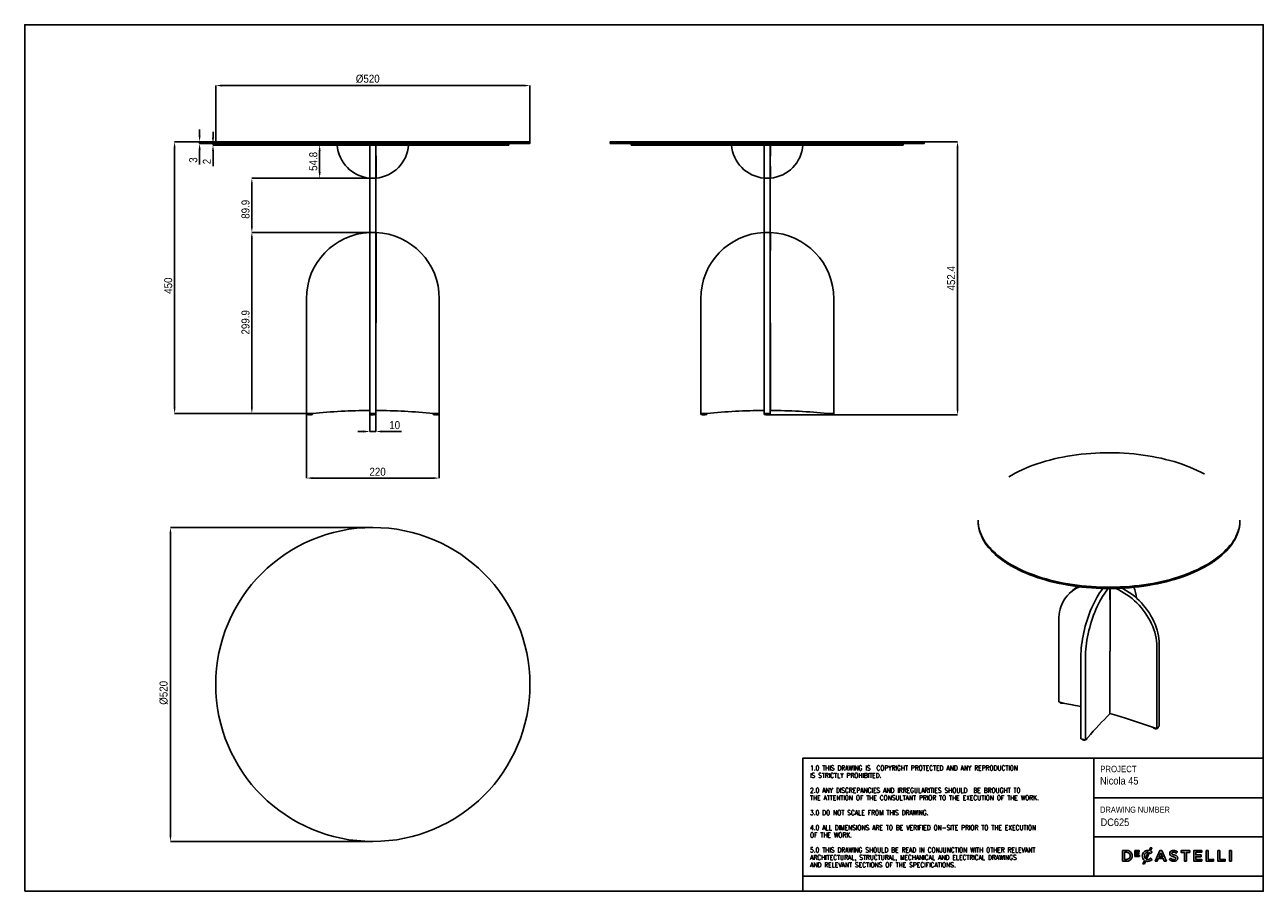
# Model space of a CAD drawing. Header units: millimetres. Extents: x 25 to 2075, y 25 to 1460.
import ezdxf

# ---------------------------------------------------------------- set-up
doc = ezdxf.new("R2010")
doc.units = ezdxf.units.MM
doc.header["$LTSCALE"] = 5
doc.header["$PDSIZE"] = -1
doc.linetypes.add('SLD-Solido', pattern=[0])
for name, color, linetype in [('NOTE', 3, 'SLD-Solido'), ('QUOTE', 1, 'SLD-Solido'), ('SCHIZZI', 9, 'Continuous')]:
    doc.layers.add(name, color=color, linetype=linetype)
doc.styles.add('SLDTEXTSTYLE0', font='GOTHIC.TTF', dxfattribs={"width": 0.913})
doc.styles.add('SLDTEXTSTYLE1', font='romans__.ttf', dxfattribs={"width": 0.893})
doc.dimstyles.new('SLDDIMSTYLE0', dxfattribs={"dimtxt": 13.229167, "dimasz": 10, "dimexe": 0, "dimexo": 0.0625, "dimgap": 3.307292, "dimtad": 1, "dimdec": 1, "dimrnd": 1e-09, "dimzin": 12, "dimdsep": 46, "dimtxsty": 'SLDTEXTSTYLE0', "dimsah": 1, "dimcen": 0.09, "dimadec": 0, "dimazin": 3, "dimtfac": 1, "dimtdec": 1, "dimtofl": 0, "dimtmove": 0, "dimatfit": 3, "dimfxl": 1, "dimfrac": 2, "dimtolj": 1, "dimtzin": 12, "dimarcsym": 0})
doc.dimstyles.new('SLDDIMSTYLE1', dxfattribs={"dimtxt": 13.229167, "dimasz": 10, "dimexe": 0, "dimexo": 0.0625, "dimgap": 3.307292, "dimtad": 1, "dimdec": 1, "dimrnd": 1e-09, "dimzin": 12, "dimdsep": 46, "dimtxsty": 'SLDTEXTSTYLE0', "dimsah": 1, "dimcen": 0.09, "dimadec": 0, "dimazin": 3, "dimtfac": 1, "dimtdec": 1, "dimtmove": 0, "dimatfit": 0, "dimfxl": 1, "dimfrac": 2, "dimtolj": 1, "dimtzin": 12, "dimarcsym": 0})

# ---------------------------------------------------------------- blocks, each defined once
blk = doc.blocks.new('_D')
at = {"layer": 'Defpoints', "color": 0, "transparency": 16777216}
for p in [(861.2, 1359.3), (341.2, 1265.8), (861.2, 1265.8)]:
    blk.add_point(p, dxfattribs=at)
at = {"layer": 'QUOTE', "color": 0, "lineweight": -2, "transparency": 16777216}
for p, q in [((341.2, 1265.8), (341.2, 1359.3)), ((351.2, 1359.3), (851.2, 1359.3)), ((861.2, 1265.8), (861.2, 1359.3))]:
    blk.add_line(p, q, dxfattribs=at)
at = {"layer": 'QUOTE', "color": 0, "transparency": 16777216}
for points in [[(351.2, 1361), (351.2, 1357.6), (341.2, 1359.3)], [(851.2, 1361), (851.2, 1357.6), (861.2, 1359.3)]]:
    blk.add_solid(points, dxfattribs=at)
at = {"layer": 'QUOTE', "color": 0, "transparency": 16777216, "insert": (592.7, 1377.3), "char_height": 13.23, "attachment_point": 2, "style": 'SLDTEXTSTYLE0'}
blk.add_mtext('\\A1;%%c520', dxfattribs=at)
blk = doc.blocks.new('_D_1')
at = {"layer": 'Defpoints', "color": 0, "transparency": 16777216}
for p in [(314.4, 1263.3), (341.7, 1266.3), (341.7, 1263.3)]:
    blk.add_point(p, dxfattribs=at)
at = {"layer": 'QUOTE', "color": 0, "lineweight": -2, "transparency": 16777216}
for p, q in [((314.4, 1276.3), (314.4, 1286.3)), ((341.6, 1266.3), (314.4, 1266.3)), ((314.4, 1266.3), (314.4, 1263.3)), ((341.6, 1263.3), (314.4, 1263.3)), ((314.4, 1253.3), (314.4, 1228.6))]:
    blk.add_line(p, q, dxfattribs=at)
at = {"layer": 'QUOTE', "color": 0, "transparency": 16777216}
for points in [[(312.8, 1276.3), (316.1, 1276.3), (314.4, 1266.3)], [(312.8, 1253.3), (316.1, 1253.3), (314.4, 1263.3)]]:
    blk.add_solid(points, dxfattribs=at)
at = {"layer": 'QUOTE', "color": 0, "transparency": 16777216, "insert": (297.2, 1235.9), "char_height": 13.23, "attachment_point": 2, "rotation": 90, "style": 'SLDTEXTSTYLE0'}
blk.add_mtext('\\A1;3', dxfattribs=at)
blk = doc.blocks.new('_D_2')
at = {"layer": 'Defpoints', "color": 0, "transparency": 16777216}
for p in [(491.2, 816.3), (711.2, 816.3), (711.2, 709.2)]:
    blk.add_point(p, dxfattribs=at)
at = {"layer": 'QUOTE', "color": 0, "lineweight": -2, "transparency": 16777216}
for p, q in [((491.2, 816.2), (491.2, 709.2)), ((711.2, 816.2), (711.2, 709.2)), ((501.2, 709.2), (701.2, 709.2))]:
    blk.add_line(p, q, dxfattribs=at)
at = {"layer": 'QUOTE', "color": 0, "transparency": 16777216}
for points in [[(501.2, 710.9), (501.2, 707.6), (491.2, 709.2)], [(701.2, 710.9), (701.2, 707.6), (711.2, 709.2)]]:
    blk.add_solid(points, dxfattribs=at)
at = {"layer": 'QUOTE', "color": 0, "transparency": 16777216, "insert": (609, 726.4), "char_height": 13.23, "attachment_point": 2, "style": 'SLDTEXTSTYLE0'}
blk.add_mtext('\\A1;220', dxfattribs=at)
blk = doc.blocks.new('_D_3')
at = {"layer": 'Defpoints', "color": 0, "transparency": 16777216}
for p in [(596.2, 814.8), (606.2, 816.3), (606.2, 786.4)]:
    blk.add_point(p, dxfattribs=at)
at = {"layer": 'QUOTE', "color": 0, "lineweight": -2, "transparency": 16777216}
for p, q in [((596.2, 814.7), (596.2, 786.4)), ((606.2, 816.2), (606.2, 786.4)), ((586.2, 786.4), (576.2, 786.4)), ((596.2, 786.4), (606.2, 786.4)), ((616.2, 786.4), (648.5, 786.4))]:
    blk.add_line(p, q, dxfattribs=at)
at = {"layer": 'QUOTE', "color": 0, "transparency": 16777216}
for points in [[(586.2, 788.1), (586.2, 784.7), (596.2, 786.4)], [(616.2, 788.1), (616.2, 784.7), (606.2, 786.4)]]:
    blk.add_solid(points, dxfattribs=at)
at = {"layer": 'QUOTE', "color": 0, "transparency": 16777216, "insert": (637.3, 803.6), "char_height": 13.23, "attachment_point": 2, "style": 'SLDTEXTSTYLE0'}
blk.add_mtext('\\A1;10', dxfattribs=at)
blk = doc.blocks.new('_D_4')
at = {"layer": 'Defpoints', "color": 0, "transparency": 16777216}
for p in [(336.6, 1260.8), (376.2, 1262.8), (376.2, 1260.8)]:
    blk.add_point(p, dxfattribs=at)
at = {"layer": 'QUOTE', "color": 0, "lineweight": -2, "transparency": 16777216}
for p, q in [((336.6, 1272.8), (336.6, 1282.8)), ((376.1, 1262.8), (336.6, 1262.8)), ((336.6, 1262.8), (336.6, 1260.8)), ((376.1, 1260.8), (336.6, 1260.8)), ((336.6, 1250.8), (336.6, 1226))]:
    blk.add_line(p, q, dxfattribs=at)
at = {"layer": 'QUOTE', "color": 0, "transparency": 16777216}
for points in [[(334.9, 1272.8), (338.2, 1272.8), (336.6, 1262.8)], [(334.9, 1250.8), (338.2, 1250.8), (336.6, 1260.8)]]:
    blk.add_solid(points, dxfattribs=at)
at = {"layer": 'QUOTE', "color": 0, "transparency": 16777216, "insert": (319.7, 1233.4), "char_height": 13.23, "attachment_point": 2, "rotation": 90, "style": 'SLDTEXTSTYLE0'}
blk.add_mtext('\\A1;2', dxfattribs=at)
blk = doc.blocks.new('_D_5')
at = {"layer": 'Defpoints', "color": 0, "transparency": 16777216}
for p in [(341.7, 1266.3), (273, 816.3), (491.2, 816.3)]:
    blk.add_point(p, dxfattribs=at)
at = {"layer": 'QUOTE', "color": 0, "lineweight": -2, "transparency": 16777216}
for p, q in [((341.6, 1266.3), (273, 1266.3)), ((273, 1256.3), (273, 826.3)), ((491.1, 816.3), (273, 816.3))]:
    blk.add_line(p, q, dxfattribs=at)
at = {"layer": 'QUOTE', "color": 0, "transparency": 16777216}
for points in [[(271.3, 1256.3), (274.6, 1256.3), (273, 1266.3)], [(271.3, 826.3), (274.6, 826.3), (273, 816.3)]]:
    blk.add_solid(points, dxfattribs=at)
at = {"layer": 'QUOTE', "color": 0, "transparency": 16777216, "insert": (255.8, 1027.9), "char_height": 13.23, "attachment_point": 2, "rotation": 90, "style": 'SLDTEXTSTYLE0'}
blk.add_mtext('\\A1;450', dxfattribs=at)
blk = doc.blocks.new('_D_6')
at = {"layer": 'Defpoints', "color": 0, "transparency": 16777216}
for p in [(513.1, 1260.8), (596.2, 1260.8), (595.9, 1206)]:
    blk.add_point(p, dxfattribs=at)
at = {"layer": 'QUOTE', "color": 0, "lineweight": -2, "transparency": 16777216}
for p, q in [((596.1, 1260.8), (513.1, 1260.8)), ((513.1, 1216), (513.1, 1250.8)), ((595.9, 1206), (513.1, 1206))]:
    blk.add_line(p, q, dxfattribs=at)
at = {"layer": 'QUOTE', "color": 0, "transparency": 16777216}
for points in [[(511.5, 1250.8), (514.8, 1250.8), (513.1, 1260.8)], [(511.5, 1216), (514.8, 1216), (513.1, 1206)]]:
    blk.add_solid(points, dxfattribs=at)
at = {"layer": 'QUOTE', "color": 0, "transparency": 16777216, "insert": (495.9, 1233.7), "char_height": 13.23, "attachment_point": 2, "rotation": 90, "style": 'SLDTEXTSTYLE0'}
blk.add_mtext('\\A1;54.8', dxfattribs=at)
blk = doc.blocks.new('_D_7')
at = {"layer": 'Defpoints', "color": 0, "transparency": 16777216}
for p in [(400.9, 1116.2), (595.9, 1116.2), (491.2, 816.3)]:
    blk.add_point(p, dxfattribs=at)
at = {"layer": 'QUOTE', "color": 0, "lineweight": -2, "transparency": 16777216}
for p, q in [((595.9, 1116.2), (400.9, 1116.2)), ((400.9, 826.3), (400.9, 1106.2)), ((491.1, 816.3), (400.9, 816.3))]:
    blk.add_line(p, q, dxfattribs=at)
at = {"layer": 'QUOTE', "color": 0, "transparency": 16777216}
for points in [[(399.2, 1106.2), (402.6, 1106.2), (400.9, 1116.2)], [(399.2, 826.3), (402.6, 826.3), (400.9, 816.3)]]:
    blk.add_solid(points, dxfattribs=at)
at = {"layer": 'QUOTE', "color": 0, "transparency": 16777216, "insert": (383.7, 967.2), "char_height": 13.23, "attachment_point": 2, "rotation": 90, "style": 'SLDTEXTSTYLE0'}
blk.add_mtext('\\A1;299.9', dxfattribs=at)
blk = doc.blocks.new('_D_8')
at = {"layer": 'Defpoints', "color": 0, "transparency": 16777216}
for p in [(400.9, 1206), (596.2, 1206), (596.2, 1116.2)]:
    blk.add_point(p, dxfattribs=at)
at = {"layer": 'QUOTE', "color": 0, "lineweight": -2, "transparency": 16777216}
for p, q in [((596.1, 1206), (400.9, 1206)), ((400.9, 1126.2), (400.9, 1196)), ((596.1, 1116.2), (400.9, 1116.2))]:
    blk.add_line(p, q, dxfattribs=at)
at = {"layer": 'QUOTE', "color": 0, "transparency": 16777216}
for points in [[(399.2, 1196), (402.6, 1196), (400.9, 1206)], [(399.2, 1126.2), (402.6, 1126.2), (400.9, 1116.2)]]:
    blk.add_solid(points, dxfattribs=at)
at = {"layer": 'QUOTE', "color": 0, "transparency": 16777216, "insert": (383.7, 1154.4), "char_height": 13.23, "attachment_point": 2, "rotation": 90, "style": 'SLDTEXTSTYLE0'}
blk.add_mtext('\\A1;89.9', dxfattribs=at)
blk = doc.blocks.new('_D_9')
at = {"layer": 'Defpoints', "color": 0, "transparency": 16777216}
for p in [(601.2, 627.4), (266.2, 107.4), (601.2, 107.4)]:
    blk.add_point(p, dxfattribs=at)
at = {"layer": 'QUOTE', "color": 0, "lineweight": -2, "transparency": 16777216}
for p, q in [((601.1, 627.4), (266.2, 627.4)), ((266.2, 617.4), (266.2, 117.4)), ((601.1, 107.4), (266.2, 107.4))]:
    blk.add_line(p, q, dxfattribs=at)
at = {"layer": 'QUOTE', "color": 0, "transparency": 16777216}
for points in [[(264.5, 617.4), (267.8, 617.4), (266.2, 627.4)], [(264.5, 117.4), (267.8, 117.4), (266.2, 107.4)]]:
    blk.add_solid(points, dxfattribs=at)
at = {"layer": 'QUOTE', "color": 0, "transparency": 16777216, "insert": (248.1, 353.6), "char_height": 13.23, "attachment_point": 2, "rotation": 90, "style": 'SLDTEXTSTYLE0'}
blk.add_mtext('\\A1;%%c520', dxfattribs=at)
blk = doc.blocks.new('_D_10')
at = {"layer": 'Defpoints', "color": 0, "transparency": 16777216}
for p in [(1513.5, 1266.3), (1569, 1266.3), (1254, 813.9)]:
    blk.add_point(p, dxfattribs=at)
at = {"layer": 'QUOTE', "color": 0, "lineweight": -2, "transparency": 16777216}
for p, q in [((1513.5, 1266.3), (1569, 1266.3)), ((1569, 823.9), (1569, 1256.3)), ((1254, 813.9), (1569, 813.9))]:
    blk.add_line(p, q, dxfattribs=at)
at = {"layer": 'QUOTE', "color": 0, "transparency": 16777216}
for points in [[(1567.3, 1256.3), (1570.7, 1256.3), (1569, 1266.3)], [(1567.3, 823.9), (1570.7, 823.9), (1569, 813.9)]]:
    blk.add_solid(points, dxfattribs=at)
at = {"layer": 'QUOTE', "color": 0, "transparency": 16777216, "insert": (1551.8, 1040.1), "char_height": 13.23, "attachment_point": 2, "rotation": 90, "style": 'SLDTEXTSTYLE0'}
blk.add_mtext('\\A1;452.4', dxfattribs=at)

msp = doc.modelspace()

# ---------------------------------------------------------------- linework, layer by layer
for p, q in [((341.18, 1265.78), (341.18, 1263.78)), ((341.68, 1266.28), (606.23, 1266.28)), ((606.23, 1263.28), (341.68, 1263.28)), ((376.18, 1262.78), (376.18, 1260.78)), ((376.18, 1262.78), (601.18, 1262.78)), ((376.18, 1260.78), (601.18, 1260.78)), ((596.18, 1260.78), (596.18, 1206.02)), ((601.18, 1262.78), (826.18, 1262.78)), ((601.18, 1260.78), (826.18, 1260.78)), ((606.18, 1260.78), (606.18, 1206.02)), ((606.23, 1266.28), (860.68, 1266.28)), ((860.68, 1263.28), (606.23, 1263.28)), ((826.18, 1260.78), (826.18, 1262.78)), ((861.18, 1263.78), (861.18, 1265.78)), ((993.98, 1265.78), (993.98, 1263.78)), ((994.48, 1266.28), (1513.48, 1266.28)), ((1513.48, 1263.28), (994.48, 1263.28)), ((1028.98, 1262.78), (1028.98, 1260.78)), ((1028.98, 1262.78), (1478.98, 1262.78)), ((1028.98, 1260.78), (1478.98, 1260.78)), ((1039.64, 1260.78), (1039.64, 1260.76)), ((1039.66, 1260.78), (1039.66, 1260.76)), ((1042.71, 1260.76), (1042.71, 1260.78)), ((1042.72, 1260.76), (1042.72, 1260.78)), ((1248.73, 1242.28), (1248.73, 1260.78)), ((1248.98, 1206.02), (1248.98, 1260.78)), ((1258.98, 1206.02), (1258.98, 1260.78)), ((1259.23, 1260.78), (1259.23, 1242.28)), ((1478.98, 1260.78), (1478.98, 1262.78)), ((1513.98, 1263.78), (1513.98, 1265.78)), ((595.93, 1242.78), (596.18, 1242.78)), ((595.93, 1206.02), (595.93, 1242.78)), ((606.18, 1242.78), (606.43, 1242.78)), ((606.43, 1242.78), (606.43, 1206.02)), ((1248.98, 1242.28), (1248.73, 1242.28)), ((1259.23, 1242.28), (1258.98, 1242.28)), ((1248.73, 1225.78), (1248.98, 1225.78)), ((1248.73, 1206.02), (1248.73, 1225.78)), ((1258.98, 1225.78), (1259.23, 1225.78)), ((1259.23, 1225.78), (1259.23, 1206.02)), ((596.18, 1206.02), (596.18, 1116.16)), ((606.18, 1206.02), (596.18, 1206.02)), ((606.18, 1206.02), (606.18, 1116.16)), ((1258.98, 1206.02), (1248.98, 1206.02)), ((1248.98, 1206.02), (1248.98, 1116.16)), ((1258.98, 1206.02), (1258.98, 1116.16)), ((595.93, 1116.16), (595.93, 966.28)), ((596.18, 1116.16), (606.18, 1116.16)), ((596.18, 1116.16), (596.18, 1006.28)), ((606.18, 1116.16), (606.18, 1006.28)), ((606.43, 966.28), (606.43, 1116.16)), ((1248.73, 1086.28), (1248.73, 1116.16)), ((1248.98, 1116.16), (1258.98, 1116.16)), ((1248.98, 1116.16), (1248.98, 1006.28)), ((1258.98, 1116.16), (1258.98, 1006.28)), ((1259.23, 1116.16), (1259.23, 1086.28)), ((1248.98, 1086.28), (1248.73, 1086.28)), ((1259.23, 1086.28), (1258.98, 1086.28)), ((491.18, 1006.28), (491.18, 816.28)), ((596.18, 1006.28), (596.18, 816.28)), ((606.18, 1006.28), (606.18, 816.28)), ((711.18, 816.28), (711.18, 1006.28)), ((1143.98, 816.28), (1143.98, 1006.28)), ((1248.98, 1006.28), (1248.98, 816.28)), ((1258.98, 1006.28), (1258.98, 816.28)), ((1363.98, 1006.28), (1363.98, 816.28)), ((595.93, 966.28), (596.18, 966.28)), ((606.18, 966.28), (606.43, 966.28)), ((1248.73, 966.28), (1248.98, 966.28)), ((1248.73, 821.27), (1248.73, 966.28)), ((1258.98, 966.28), (1259.23, 966.28)), ((1259.23, 966.28), (1259.23, 821.27)), ((491.18, 816.28), (491.18, 814.78)), ((491.18, 816.28), (501.18, 816.28)), ((492.43, 814.78), (491.18, 814.78)), ((493.13, 814.78), (492.43, 814.78)), ((492.43, 814.78), (492.43, 814.34)), ((494.13, 814.78), (493.13, 814.78)), ((493.13, 814.15), (493.13, 814.78)), ((494.83, 814.78), (494.13, 814.78)), ((494.13, 814.78), (494.13, 813.95)), ((495.83, 814.78), (494.83, 814.78)), ((494.83, 813.85), (494.83, 814.78)), ((496.53, 814.78), (495.83, 814.78)), ((495.83, 814.78), (495.83, 813.79)), ((497.53, 814.78), (496.53, 814.78)), ((496.53, 813.79), (496.53, 814.78)), ((498.23, 814.78), (497.53, 814.78)), ((497.53, 814.78), (497.53, 813.85)), ((499.23, 814.78), (498.23, 814.78)), ((498.23, 813.95), (498.23, 814.78)), ((499.93, 814.78), (499.23, 814.78)), ((499.23, 814.78), (499.23, 814.15)), ((501.18, 814.78), (499.93, 814.78)), ((499.93, 814.34), (499.93, 814.78)), ((501.18, 814.78), (501.18, 816.28)), ((596.18, 816.28), (596.18, 814.78)), ((596.18, 816.28), (606.18, 816.28)), ((597.43, 814.78), (596.18, 814.78)), ((598.13, 814.78), (597.43, 814.78)), ((597.43, 814.78), (597.43, 814.34)), ((599.13, 814.78), (598.13, 814.78)), ((598.13, 814.15), (598.13, 814.78)), ((599.83, 814.78), (599.13, 814.78)), ((599.13, 814.78), (599.13, 813.95)), ((600.83, 814.78), (599.83, 814.78)), ((599.83, 813.85), (599.83, 814.78)), ((601.53, 814.78), (600.83, 814.78)), ((600.83, 814.78), (600.83, 813.79)), ((602.53, 814.78), (601.53, 814.78)), ((601.53, 813.79), (601.53, 814.78)), ((603.23, 814.78), (602.53, 814.78)), ((602.53, 814.78), (602.53, 813.85)), ((604.23, 814.78), (603.23, 814.78)), ((603.23, 813.95), (603.23, 814.78)), ((604.93, 814.78), (604.23, 814.78)), ((604.23, 814.78), (604.23, 814.15)), ((606.18, 814.78), (604.93, 814.78)), ((604.93, 814.34), (604.93, 814.78)), ((606.18, 814.78), (606.18, 816.28)), ((701.18, 816.28), (701.18, 814.78)), ((701.18, 816.28), (711.18, 816.28)), ((702.43, 814.78), (701.18, 814.78)), ((703.13, 814.78), (702.43, 814.78)), ((702.43, 814.78), (702.43, 814.34)), ((704.13, 814.78), (703.13, 814.78)), ((703.13, 814.15), (703.13, 814.78)), ((704.83, 814.78), (704.13, 814.78)), ((704.13, 814.78), (704.13, 813.95)), ((705.83, 814.78), (704.83, 814.78)), ((704.83, 813.85), (704.83, 814.78)), ((706.53, 814.78), (705.83, 814.78)), ((705.83, 814.78), (705.83, 813.79)), ((707.53, 814.78), (706.53, 814.78)), ((706.53, 813.79), (706.53, 814.78)), ((708.23, 814.78), (707.53, 814.78)), ((707.53, 814.78), (707.53, 813.85)), ((709.23, 814.78), (708.23, 814.78)), ((708.23, 813.95), (708.23, 814.78)), ((709.93, 814.78), (709.23, 814.78)), ((709.23, 814.78), (709.23, 814.15)), ((711.18, 814.78), (709.93, 814.78)), ((709.93, 814.34), (709.93, 814.78)), ((711.18, 814.78), (711.18, 816.28)), ((1143.98, 816.28), (1143.98, 814.78)), ((1153.98, 816.28), (1143.98, 816.28)), ((1144, 814.78), (1143.98, 814.78)), ((1144.17, 814.78), (1144, 814.78)), ((1144.42, 814.78), (1144.17, 814.78)), ((1145.02, 814.78), (1144.42, 814.78)), ((1145.68, 814.78), (1145.02, 814.78)), ((1152.29, 814.78), (1145.68, 814.78)), ((1152.95, 814.78), (1152.29, 814.78)), ((1153.54, 814.78), (1152.95, 814.78)), ((1153.8, 814.78), (1153.54, 814.78)), ((1153.97, 814.78), (1153.8, 814.78)), ((1153.98, 814.78), (1153.97, 814.78)), ((1153.98, 814.78), (1153.98, 816.28)), ((1248.98, 816.28), (1248.98, 814.78)), ((1248.98, 816.28), (1258.98, 816.28)), ((1249, 814.78), (1248.98, 814.78)), ((1249.17, 814.78), (1249, 814.78)), ((1249.42, 814.78), (1249.17, 814.78)), ((1250.02, 814.78), (1249.42, 814.78)), ((1250.68, 814.78), (1250.02, 814.78)), ((1257.29, 814.78), (1250.68, 814.78)), ((1257.95, 814.78), (1257.29, 814.78)), ((1258.54, 814.78), (1257.95, 814.78)), ((1258.8, 814.78), (1258.54, 814.78)), ((1258.97, 814.78), (1258.8, 814.78)), ((1258.98, 814.78), (1258.97, 814.78)), ((1258.98, 814.78), (1258.98, 816.28)), ((1353.98, 816.28), (1353.98, 814.78)), ((1363.98, 816.28), (1353.98, 816.28)), ((1354, 814.78), (1353.98, 814.78)), ((1354.17, 814.78), (1354, 814.78)), ((1354.42, 814.78), (1354.17, 814.78)), ((1355.02, 814.78), (1354.42, 814.78)), ((1355.68, 814.78), (1355.02, 814.78)), ((1362.29, 814.78), (1355.68, 814.78)), ((1362.95, 814.78), (1362.29, 814.78)), ((1363.54, 814.78), (1362.95, 814.78)), ((1363.8, 814.78), (1363.54, 814.78)), ((1363.97, 814.78), (1363.8, 814.78)), ((1363.98, 814.78), (1363.97, 814.78)), ((1363.98, 814.78), (1363.98, 816.28)), ((1603.04, 639.49), (1603.04, 638.06)), ((2036.38, 638.06), (2036.38, 639.49)), ((1757.63, 521.62), (1753.74, 517.83)), ((1821.35, 526.33), (1821.35, 508.27)), ((1821.45, 526.33), (1821.45, 508.37)), ((1821.63, 422.6), (1821.63, 526.33)), ((1821.35, 508.27), (1821.63, 508.55)), ((1821.35, 508.4), (1821.45, 508.37)), ((1821.45, 508.37), (1821.63, 508.55)), ((1736.69, 474.26), (1736.69, 338.54)), ((1902.73, 298.27), (1902.73, 433.99)), ((1773.24, 413.37), (1773.24, 277.65)), ((1780.61, 411.37), (1780.61, 275.65)), ((1821.63, 422.83), (1821.35, 422.56)), ((1821.35, 422.56), (1821.35, 318.97)), ((1821.45, 422.65), (1821.63, 422.6)), ((1898.84, 294.47), (1898.84, 430.19)), ((1736.69, 338.54), (1744.06, 336.54)), ((1738.27, 337.86), (1738.18, 338.14)), ((1744.34, 336.49), (1743.8, 336.36)), ((1891.47, 296.48), (1898.84, 294.47)), ((1893.05, 295.8), (1892.95, 296.07)), ((1902.73, 298.27), (1898.84, 294.47)), ((1901.26, 296.3), (1901.26, 296.84)), ((1773.24, 277.65), (1780.61, 275.65)), ((1774.82, 276.97), (1774.73, 277.25)), ((1780.61, 275.65), (1784.5, 279.44)), ((1783.04, 277.48), (1783.04, 278.02))]:
    msp.add_line(p, q)
at = {"flags": 128}
for points in [[(1977.86, 715.81), (1977.1, 716.22), (1971.55, 719.15), (1965.79, 721.97), (1959.83, 724.68), (1953.69, 727.27), (1947.36, 729.75), (1940.86, 732.1), (1934.2, 734.33), (1927.38, 736.43), (1920.42, 738.4), (1913.32, 740.24), (1906.1, 741.95), (1898.76, 743.51), (1891.31, 744.94), (1883.76, 746.22), (1876.13, 747.36), (1868.43, 748.36), (1860.65, 749.21), (1852.83, 749.91), (1844.95, 750.46), (1837.05, 750.86), (1829.12, 751.11), (1821.17, 751.22), (1813.23, 751.17), (1805.29, 750.97), (1797.38, 750.62), (1789.49, 750.13), (1781.64, 749.48), (1773.85, 748.69), (1766.12, 747.75), (1758.46, 746.66), (1750.88, 745.43), (1743.39, 744.05), (1736.01, 742.54), (1728.75, 740.89), (1721.6, 739.1), (1714.59, 737.17), (1707.71, 735.12), (1700.99, 732.94), (1694.44, 730.63), (1688.04, 728.2), (1681.83, 725.65), (1675.8, 722.98), (1669.97, 720.2), (1664.34, 717.31), (1658.92, 714.32), (1653.99, 711.4)], [(1644.12, 574.11), (1639.71, 577.37), (1635.4, 580.82), (1631.34, 584.35), (1627.54, 587.95), (1623.99, 591.62), (1620.71, 595.35), (1617.69, 599.15), (1614.95, 603), (1612.49, 606.9), (1610.3, 610.84), (1608.4, 614.82), (1606.79, 618.83), (1605.46, 622.88), (1604.42, 626.94), (1603.67, 631.02), (1603.21, 635.12), (1603.04, 639.22), (1603.04, 639.49)], [(1603.04, 638.06), (1603.04, 637.79), (1603.21, 633.69), (1603.67, 629.59), (1604.42, 625.51), (1605.46, 621.45), (1606.79, 617.41), (1608.4, 613.39), (1610.3, 609.41), (1612.49, 605.47), (1614.95, 601.57), (1617.69, 597.72), (1620.71, 593.92), (1623.99, 590.19), (1627.54, 586.52), (1631.34, 582.92), (1635.4, 579.39), (1639.71, 575.94), (1641.51, 574.58)], [(2036.38, 639.49), (2036.35, 637.71), (2036.08, 633.61), (2035.51, 629.52), (2034.65, 625.44), (2033.51, 621.39), (2032.07, 617.35), (2030.35, 613.35), (2028.34, 609.38), (2026.06, 605.45), (2023.49, 601.57), (2020.65, 597.74), (2017.53, 593.97), (2014.15, 590.26), (2010.51, 586.61), (2006.61, 583.04), (2002.46, 579.54), (1998.06, 576.12), (1994.79, 573.75)], [(1995.36, 572.72), (1998.06, 574.69), (2002.46, 578.11), (2006.61, 581.61), (2010.51, 585.18), (2014.15, 588.83), (2017.53, 592.54), (2020.65, 596.31), (2023.49, 600.14), (2026.06, 604.03), (2028.34, 607.95), (2030.35, 611.92), (2032.07, 615.92), (2033.51, 619.96), (2034.65, 624.01), (2035.51, 628.09), (2036.08, 632.18), (2036.35, 636.28), (2036.38, 638.06)], [(1722.53, 540.35), (1729.7, 538.57), (1736.98, 536.94), (1744.37, 535.44), (1751.87, 534.09), (1759.46, 532.88), (1767.13, 531.81), (1774.87, 530.89), (1782.67, 530.11), (1790.53, 529.49), (1798.42, 529.01), (1806.34, 528.68), (1814.27, 528.5), (1822.22, 528.47), (1830.16, 528.6), (1838.09, 528.87), (1845.99, 529.29), (1853.86, 529.86), (1861.68, 530.58), (1869.45, 531.45), (1877.14, 532.47), (1884.76, 533.63), (1892.3, 534.93), (1899.73, 536.37), (1907.06, 537.96), (1914.26, 539.68), (1921.34, 541.53), (1928.29, 543.52), (1935.08, 545.64), (1941.73, 547.89), (1948.2, 550.26), (1954.51, 552.75), (1960.63, 555.36), (1966.56, 558.08), (1972.29, 560.92), (1977.82, 563.86), (1983.13, 566.9), (1988.22, 570.04), (1993.09, 573.28), (1997.72, 576.6), (2002.11, 580.01), (2006.25, 583.5), (2010.14, 587.07), (2013.78, 590.71), (2017.15, 594.41), (2020.26, 598.18), (2020.5, 598.49)], [(1623.01, 593.57), (1624.37, 592.07), (1627.91, 588.4), (1631.7, 584.81), (1635.76, 581.29), (1640.06, 577.85), (1644.6, 574.49), (1649.38, 571.22), (1654.39, 568.05), (1659.62, 564.97), (1665.07, 561.99), (1670.73, 559.11), (1676.59, 556.35), (1682.64, 553.7), (1688.88, 551.16), (1695.29, 548.75), (1701.87, 546.45), (1708.61, 544.29), (1715.5, 542.25), (1722.53, 540.35)], [(1722.53, 538.2), (1715.5, 540.11), (1708.61, 542.15), (1701.87, 544.31), (1695.29, 546.6), (1688.88, 549.02), (1682.64, 551.56), (1676.59, 554.21), (1670.73, 556.97), (1665.07, 559.84), (1659.62, 562.82), (1659.5, 562.89)], [(1988.71, 568.21), (1988.22, 567.9), (1983.13, 564.76), (1977.82, 561.71), (1972.29, 558.77), (1966.56, 555.94), (1960.63, 553.22), (1954.51, 550.61), (1948.2, 548.12), (1941.73, 545.75), (1935.08, 543.5), (1928.29, 541.38), (1921.34, 539.39), (1914.26, 537.53), (1907.06, 535.81), (1899.73, 534.23), (1892.3, 532.78), (1884.76, 531.48), (1877.14, 530.32), (1869.45, 529.31), (1861.68, 528.44), (1853.86, 527.72), (1845.99, 527.15), (1838.09, 526.73), (1830.16, 526.45), (1822.22, 526.33), (1814.27, 526.36), (1806.34, 526.54), (1798.42, 526.86), (1790.53, 527.34), (1782.67, 527.97), (1774.87, 528.74), (1767.13, 529.67), (1759.46, 530.73), (1751.87, 531.95), (1744.37, 533.3), (1736.98, 534.8), (1729.7, 536.43), (1722.53, 538.2)], [(1771.13, 529.17), (1769.77, 528.6), (1766.03, 526.78), (1762.46, 524.71), (1759.09, 522.39), (1755.91, 519.83), (1752.95, 517.04), (1750.21, 514.03), (1747.7, 510.8), (1745.43, 507.37), (1743.41, 503.76), (1741.65, 499.96), (1740.15, 496.01), (1738.91, 491.9), (1737.94, 487.66), (1737.25, 483.29), (1736.83, 478.82), (1736.69, 474.26)], [(1809.53, 526.45), (1809, 525.78), (1806.54, 522.49), (1804.12, 518.97), (1801.73, 515.23), (1799.4, 511.29), (1797.12, 507.15), (1794.9, 502.84), (1792.76, 498.36), (1790.7, 493.73), (1788.72, 488.97), (1786.84, 484.1), (1785.06, 479.12), (1783.39, 474.06), (1781.82, 468.94), (1780.38, 463.77), (1779.05, 458.57), (1777.86, 453.36), (1776.79, 448.16), (1775.86, 442.97), (1775.07, 437.83), (1774.41, 432.75), (1773.9, 427.75), (1773.54, 422.84), (1773.32, 418.04), (1773.24, 413.37)], [(1818.44, 526.33), (1816.37, 523.78), (1813.91, 520.49), (1811.49, 516.97), (1809.1, 513.23), (1806.77, 509.29), (1804.49, 505.15), (1802.27, 500.84), (1800.13, 496.36), (1798.07, 491.73), (1796.09, 486.97), (1794.21, 482.09), (1792.43, 477.12), (1790.76, 472.06), (1789.19, 466.94), (1787.75, 461.77), (1786.42, 456.57), (1785.23, 451.36), (1784.16, 446.15), (1783.23, 440.97), (1782.44, 435.83), (1781.78, 430.75), (1781.27, 425.75), (1780.91, 420.84), (1780.69, 416.04), (1780.61, 411.37)], [(1898.84, 430.19), (1898.7, 434.83), (1898.28, 439.53), (1897.59, 444.27), (1896.62, 449.04), (1895.38, 453.82), (1893.88, 458.59), (1892.12, 463.34), (1890.1, 468.06), (1887.83, 472.72), (1885.32, 477.31), (1882.58, 481.81), (1879.62, 486.21), (1876.44, 490.5), (1873.07, 494.65), (1869.5, 498.66), (1865.76, 502.51), (1861.85, 506.18), (1857.79, 509.68), (1853.6, 512.97), (1849.28, 516.06), (1844.85, 518.92), (1840.33, 521.56), (1835.73, 523.96), (1831.07, 526.12), (1830.28, 526.46)], [(1902.73, 433.99), (1902.59, 438.63), (1902.17, 443.32), (1901.48, 448.06), (1900.51, 452.83), (1899.27, 457.61), (1897.77, 462.39), (1896.01, 467.14), (1893.99, 471.85), (1891.72, 476.51), (1889.21, 481.1), (1886.47, 485.6), (1883.51, 490.01), (1880.33, 494.29), (1876.96, 498.45), (1873.39, 502.45), (1869.65, 506.3), (1865.74, 509.98), (1861.68, 513.47), (1857.49, 516.77), (1853.17, 519.85), (1848.74, 522.72), (1844.22, 525.36), (1841.36, 526.88)], [(1744.06, 336.54), (1758.77, 333.83), (1773.24, 330.88)], [(1784.5, 279.44), (1789.1, 284.72), (1793.7, 289.91), (1798.3, 295), (1802.91, 299.99), (1807.51, 304.88), (1812.13, 309.68), (1816.74, 314.37), (1821.35, 318.97)], [(1821.35, 319.1), (1832.53, 315.92), (1847.29, 311.48), (1862.03, 306.76), (1876.76, 301.76), (1891.47, 296.48)], [(1901.26, 296.3), (1901.23, 296.04), (1901.07, 295.66), (1900.78, 295.3), (1900.37, 294.98), (1899.86, 294.69), (1899.25, 294.46), (1898.57, 294.3)], [(1783.04, 277.48), (1783.01, 277.21), (1782.85, 276.83), (1782.56, 276.48), (1782.15, 276.15), (1781.63, 275.87), (1781.03, 275.64), (1780.35, 275.47)]]:
    msp.add_lwpolyline(points, dxfattribs=at)
msp.add_circle((601.18, 367.42), 260)
for centre, radius, start, end in [((341.68, 1265.78), 0.5, 90, 180), ((341.68, 1263.78), 0.5, 180, 270), ((601.18, 1264.93), 59.15, 184.01911, 264.90748), ((601.18, 1264.93), 59.15, 275.09252, 355.98089), ((860.68, 1265.78), 0.5, 0, 90), ((860.68, 1263.78), 0.5, 270, 0), ((994.48, 1265.78), 0.5, 90, 180), ((994.48, 1263.78), 0.5, 180, 270), ((1253.98, 1264.93), 59.15, 184.01911, 264.90748), ((1253.98, 1264.93), 59.15, 275.09252, 355.98089), ((1513.48, 1265.78), 0.5, 0, 90), ((1513.48, 1263.78), 0.5, 270, 0), ((601.18, 1006.28), 110, 92.73561, 180), ((601.18, 1006.28), 110, 0, 87.26439), ((1253.98, 1006.28), 110, 92.73561, 180), ((1253.98, 1006.28), 110, 0, 87.26439), ((601.18, -181.22), 1002.5, 90.28577, 95.72481), ((601.18, -181.22), 1002.5, 84.27519, 89.71423), ((1253.98, -181.22), 1002.5, 90.30005, 95.72481), ((1253.98, -181.22), 1002.5, 84.27519, 89.69995), ((496.18, 826.78), 13, 253.23413, 256.43105), ((496.18, 826.78), 13, 260.92703, 264.03931), ((496.18, 826.78), 13, 268.45723, 271.54277), ((496.18, 826.78), 13, 275.96069, 279.07297), ((496.18, 826.78), 13, 283.56895, 286.76587), ((601.18, 826.78), 13, 253.23413, 256.43105), ((601.18, 826.78), 13, 260.92703, 264.03931), ((601.18, 826.78), 13, 268.45723, 271.54277), ((601.18, 826.78), 13, 275.96069, 279.07297), ((601.18, 826.78), 13, 283.56895, 286.76587), ((706.18, 826.78), 13, 253.23413, 256.43105), ((706.18, 826.78), 13, 260.92703, 264.03931), ((706.18, 826.78), 13, 268.45723, 271.54277), ((706.18, 826.78), 13, 275.96069, 279.07297), ((706.18, 826.78), 13, 283.56895, 286.76587), ((1148.98, 826.78), 13, 247.38014, 292.61986), ((1148.98, 826.78), 13, 247.43005, 292.56995), ((1148.98, 826.78), 12.93, 248.13975, 291.86025), ((1148.98, 826.78), 12.84, 249.19142, 290.80858), ((1148.98, 826.78), 12.64, 251.72847, 288.27153), ((1148.98, 826.78), 12.45, 254.59184, 285.40816), ((1253.98, 826.78), 13, 247.38014, 292.61986), ((1253.98, 826.78), 13, 247.43005, 292.56995), ((1253.98, 826.78), 12.93, 248.13975, 291.86025), ((1253.98, 826.78), 12.84, 249.19142, 290.80858), ((1253.98, 826.78), 12.64, 251.72847, 288.27153), ((1253.98, 826.78), 12.45, 254.59184, 285.40816), ((1358.98, 826.78), 13, 247.38014, 292.61986), ((1358.98, 826.78), 13, 247.43005, 292.56995), ((1358.98, 826.78), 12.93, 248.13975, 291.86025), ((1358.98, 826.78), 12.84, 249.19142, 290.80858), ((1358.98, 826.78), 12.64, 251.72847, 288.27153), ((1358.98, 826.78), 12.45, 254.59184, 285.40816), ((1794.85, 483.43), 53.33, 120.1483, 134.26427), ((1799.42, 502.82), 66.25, 6.61346, 22.65114), ((1739.75, 338.57), 1.64, 205.66581, 222.1335), ((1740.42, 339.19), 2.55, 222.26741, 237.1593), ((1741.08, 340.17), 3.73, 236.75826, 244.12632), ((1741.63, 341.3), 4.99, 244.18444, 252.46189), ((1742.01, 342.47), 6.22, 252.33299, 257.25798), ((1742.24, 343.46), 7.24, 257.28109, 263.73972), ((1742.32, 344.13), 7.91, 263.68841, 268.15112), ((1742.32, 344.26), 8.04, 268.12752, 275.04444), ((1742.38, 343.69), 7.46, 275.01607, 280.99149), ((1894.52, 296.51), 1.64, 205.66581, 222.1335), ((1895.2, 297.12), 2.55, 222.26741, 237.1593), ((1895.86, 298.1), 3.73, 236.75826, 244.12632), ((1896.4, 299.24), 4.99, 244.18444, 252.46189), ((1896.79, 300.41), 6.22, 252.33299, 257.25798), ((1897.01, 301.4), 7.24, 257.28109, 263.73972), ((1897.09, 302.07), 7.91, 263.68841, 268.15112), ((1897.1, 302.2), 8.04, 268.12752, 275.04444), ((1897.15, 301.62), 7.46, 275.01607, 280.99149), ((1776.3, 277.68), 1.64, 205.66581, 222.1335), ((1776.97, 278.3), 2.55, 222.26741, 237.1593), ((1777.64, 279.28), 3.73, 236.75826, 244.12632), ((1778.18, 280.41), 4.99, 244.18444, 252.46189), ((1778.56, 281.58), 6.22, 252.33299, 257.25798), ((1778.79, 282.58), 7.24, 257.28109, 263.73972), ((1778.87, 283.24), 7.91, 263.68841, 268.15112), ((1778.87, 283.37), 8.04, 268.12752, 275.04444), ((1778.93, 282.8), 7.46, 275.01607, 280.99149)]:
    msp.add_arc(centre, radius, start, end)
for points, knots in [([(1641.63, 574.38), (1642.55, 573.69), (1644.9, 571.94), (1648.93, 569.2), (1653.69, 566.18), (1657.15, 564.08), (1659.06, 563.03), (1659.26, 562.92)], [0, 0, 0, 0, 0.1707084, 0.4369332, 0.7031596, 0.9693841, 1, 1, 1, 1]), ([(1988.91, 568.23), (1989.63, 568.69), (1991.83, 570.08), (1993.88, 571.53), (1995.25, 572.51)], [0, 0, 0, 0, 0.3285711, 1, 1, 1, 1])]:
    msp.add_open_spline(points, degree=3, knots=knots)
at = {"layer": 'SCHIZZI', "color": 7, "true_color": 0xffffff}
for p, q in [((1794.87, 245.12), (1794.87, 50)), ((1794.87, 179.72), (2074.99, 179.72)), ((1794.87, 114.89), (2074.99, 114.89)), ((1874.86, 83.55), (1874.86, 83.58)), ((1890.89, 89.94), (1890.83, 90)), ((1890.95, 77.64), (1891.01, 77.71)), ((1312.78, 50), (1312.78, 25))]:
    msp.add_line(p, q, dxfattribs=at)
for points in [[(25, 25), (2075, 25), (2074.9, 1460), (25, 1460)], [(1869.25, 86.51), (1869.25, 88.42), (1864.64, 88.42), (1864.64, 90.41), (1869.88, 90.41), (1869.88, 92.32), (1862.5, 92.32), (1862.5, 82.55), (1869.94, 82.55), (1869.94, 84.46), (1864.64, 84.46), (1864.64, 86.51)], [(1903.96, 92.56), (1896.22, 74.83), (1899.54, 74.83), (1901.34, 79.04), (1909.47, 79.04), (1911.24, 74.83), (1914.67, 74.83), (1906.94, 92.51), (1906.92, 92.56)], [(1905.39, 88.59), (1908.27, 81.93), (1902.53, 81.93)], [(1944.5, 89.43), (1944.5, 74.83), (1947.76, 74.83), (1947.76, 89.43), (1953.29, 89.43), (1953.29, 92.44), (1938.96, 92.44), (1938.96, 89.43)], [(1972.07, 82.25), (1972.07, 85.17), (1963.33, 85.17), (1963.33, 89.52), (1973.2, 89.52), (1973.2, 92.44), (1960.09, 92.44), (1960.09, 74.83), (1973.32, 74.83), (1973.32, 77.74), (1963.33, 77.74), (1963.33, 82.25)], [(1980.52, 92.44), (1980.52, 74.83), (1992.93, 74.83), (1992.93, 77.79), (1983.76, 77.79), (1983.76, 92.44)], [(1999.68, 92.44), (1999.68, 74.83), (2012.09, 74.83), (2012.09, 77.79), (2002.92, 77.79), (2002.92, 92.44)], [(2019.01, 74.83), (2022.25, 74.83), (2022.25, 92.44), (2019.01, 92.44)]]:
    msp.add_lwpolyline(points, close=True, dxfattribs=at)
msp.add_lwpolyline([(2075, 50), (1312.78, 50), (1312.78, 245.12), (2074.98, 245.12)], dxfattribs=at)
for points in [[(1842.26, 92.44), (1842.26, 74.83), (1848.85, 74.83, 1.0555946), (1848.85, 92.44)], [(1848.85, 77.79, 1.0217676), (1848.85, 89.47), (1845.5, 89.47), (1845.5, 77.79)], [(1878.57, 76.15, -0.2366566), (1874.86, 83.55, -0.4912249), (1886.04, 92.47), (1888.16, 97.12), (1890.6, 97.12), (1888.18, 91.79, -0.086931), (1890.89, 89.94), (1888.8, 87.54, 0.0663381), (1886.86, 88.99), (1881.82, 77.92, 0.1655168), (1885.6, 77.73, 0.1312269), (1888.93, 79.82), (1891.01, 77.71, -0.3118527), (1880.55, 75.11), (1878.38, 70.36), (1875.93, 70.36)], [(1884.74, 89.69, 0.3275059), (1878.95, 86.69, 0.3064575), (1879.96, 79.19)], [(1920.67, 89.14, 0.1311188), (1920.53, 86.22, 0.1847876), (1921.95, 83.93, 0.0813504), (1923.94, 82.86, 0.0253736), (1925.47, 82.39, -0.009562), (1925.77, 82.3, 0.0143707), (1926.35, 82.17, -0.0350168), (1928.31, 81.61, -0.0561266), (1929.38, 81.11, -0.1416688), (1930.06, 80.4, -0.1598738), (1930.16, 79.09, -0.1633528), (1929.57, 78.14, -0.144581), (1927.83, 77.46, -0.1006576), (1925.04, 77.75, -0.1170031), (1921.69, 79.73), (1919.74, 77.41, 0.1231981), (1924.34, 74.93, 0.0728853), (1927.58, 74.6, 0.1248), (1931.09, 75.58, 0.1648919), (1933.02, 77.78, 0.1911522), (1933.02, 82.04, 0.1722296), (1930.66, 84.15, 0.058826), (1927.75, 85.13, -0.0294775), (1925.51, 85.77, -0.0881481), (1924.21, 86.45, -0.1640119), (1923.66, 87.33, -0.2055022), (1923.92, 88.85, -0.1823737), (1925.51, 89.76, -0.0938067), (1927.67, 89.69, -0.1104678), (1931.07, 88.02), (1932.82, 90.48, 0.0810841), (1929.68, 92.17, 0.0784937), (1926.43, 92.66, 0.1100768), (1923.26, 91.98, 0.2034911)]]:
    msp.add_lwpolyline(points, format="xyb", close=True, dxfattribs=at)

# ---------------------------------------------------------------- texts
at = {"layer": 'NOTE', "color": 7, "true_color": 0xffffff, "attachment_point": 1}
for s, insert, char_height, style in [('1.0 THIS DRAWING IS  COPYRIGHT PROTECTED AND ANY REPRODUCTION', (1324.84, 233.15), 8, 'SLDTEXTSTYLE1'), ('PROJECT', (1805.13, 232.75), 10.583, 'SLDTEXTSTYLE0'), ('IS STRICTLY PROHIBITED.', (1324.84, 220.81), 8, 'SLDTEXTSTYLE1'), ('Nicola 45', (1804.8, 214.24), 12.5, 'SLDTEXTSTYLE0'), ('2.0 ANY DISCREPANCIES AND IRREGULARITIES SHOULD  BE BROUGHT TO ', (1324.84, 196.11), 8, 'SLDTEXTSTYLE1'), ('THE ATTENTION OF THE CONSULTANT PRIOR TO THE EXECUTION OF THE WORK.', (1324.84, 183.77), 8, 'SLDTEXTSTYLE1'), ('DRAWING NUMBER', (1805.13, 165.1), 10, 'SLDTEXTSTYLE0'), ('3.0 DO NOT SCALE FROM THIS DRAWING.', (1324.84, 159.07), 8, 'SLDTEXTSTYLE1'), (' DC625', (1801.48, 145.5), 12.5, 'SLDTEXTSTYLE0'), ('4.0 ALL DIMENSIONS ARE TO BE VERIFIED ON-SITE PRIOR TO THE EXECUTION ', (1324.84, 134.38), 8, 'SLDTEXTSTYLE1'), ('OF THE WORK.', (1324.84, 122.03), 8, 'SLDTEXTSTYLE1'), ('ARCHITECTURAL, STRUCTURAL, MECHANICAL AND ELECTRICAL DRAWINGS ', (1324.84, 84.99), 8, 'SLDTEXTSTYLE1'), ('5.0 THIS DRAWING SHOULD BE READ IN CONJUNCTION WITH OTHER RELEVANT ', (1324.84, 97.34), 8, 'SLDTEXTSTYLE1'), ('AND RELEVANT SECTIONS OF THE SPECIFICATIONS.', (1324.84, 72.64), 8, 'SLDTEXTSTYLE1')]:
    msp.add_mtext(s, dxfattribs=dict(at, insert=insert, char_height=char_height, style=style))

# ---------------------------------------------------------------- dimensions: what is measured, and where the dimension line sits
at = {"layer": 'QUOTE'}
dim = msp.add_linear_dim(base=(861.18, 1359.31), p1=(341.18, 1265.78), p2=(861.18, 1265.78), text='%%c<>', dimstyle='SLDDIMSTYLE0', dxfattribs=at)
dim.commit()
dim.dimension.update_dxf_attribs({"geometry": '_D', "text_midpoint": (592.75, 1359.31), "dimtype": 160})
for base, p1, p2, dimstyle, picture, middle in [((314.42, 1263.28), (341.68, 1266.28), (341.68, 1263.28), 'SLDDIMSTYLE1', '_D_1', (314.42, 1235.94)), ((336.57, 1260.78), (376.18, 1262.78), (376.18, 1260.78), 'SLDDIMSTYLE1', '_D_4', (336.57, 1233.38)), ((272.98, 816.28), (341.68, 1266.28), (491.18, 816.28), 'SLDDIMSTYLE0', '_D_5', (272.98, 1027.9)), ((513.15, 1260.78), (595.93, 1206.02), (596.18, 1260.78), 'SLDDIMSTYLE1', '_D_6', (513.15, 1233.71)), ((1569, 1266.28), (1253.98, 813.85), (1513.48, 1266.28), 'SLDDIMSTYLE0', '_D_10', (1569, 1040.07)), ((400.91, 1206.02), (596.18, 1116.16), (596.18, 1206.02), 'SLDDIMSTYLE0', '_D_8', (400.91, 1154.35)), ((400.91, 1116.16), (491.18, 816.28), (595.93, 1116.16), 'SLDDIMSTYLE0', '_D_7', (400.91, 967.23))]:
    dim = msp.add_linear_dim(base=base, p1=p1, p2=p2, angle=90, dimstyle=dimstyle, dxfattribs=at)
    dim.commit()
    dim.dimension.update_dxf_attribs({"geometry": picture, "text_midpoint": middle, "dimtype": 160})
for base, p1, p2, dimstyle, picture, middle in [((711.18, 709.23), (491.18, 816.28), (711.18, 816.28), 'SLDDIMSTYLE0', '_D_2', (608.97, 709.23)), ((606.18, 786.41), (596.18, 814.78), (606.18, 816.28), 'SLDDIMSTYLE1', '_D_3', (637.34, 786.41))]:
    dim = msp.add_linear_dim(base=base, p1=p1, p2=p2, dimstyle=dimstyle, dxfattribs=at)
    dim.commit()
    dim.dimension.update_dxf_attribs({"geometry": picture, "text_midpoint": middle, "dimtype": 160})
dim = msp.add_linear_dim(base=(266.16, 107.42), p1=(601.18, 627.42), p2=(601.18, 107.42), angle=90, text='%%c<>', dimstyle='SLDDIMSTYLE0', dxfattribs=at)
dim.commit()
dim.dimension.update_dxf_attribs({"geometry": '_D_9', "text_midpoint": (266.16, 353.64), "dimtype": 160})

doc.saveas('drawing.dxf')
